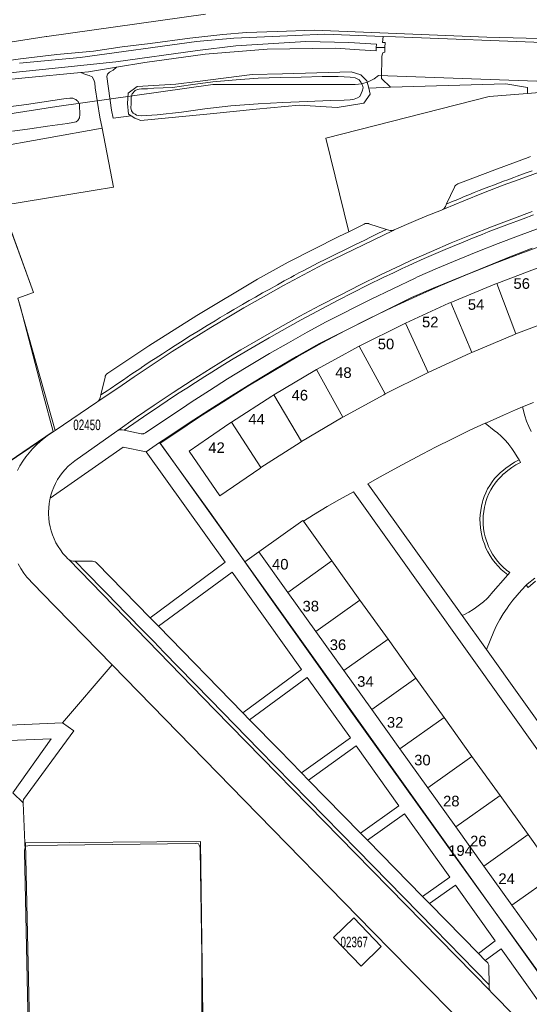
# Model space of a CAD drawing. Header units: metres. Extents: x 172328 to 173045, y 561852 to 562403.
# Tile 11 of 18: x 172824 to 172896, y 561934 to 562074. Entities that reach past the tile are written whole.
import ezdxf
from ezdxf.enums import TextEntityAlignment as Align

# ---------------------------------------------------------------- set-up
doc = ezdxf.new("R2010")
doc.units = ezdxf.units.M
doc.header["$MEASUREMENT"] = 0
for name, color, linetype, lineweight in [('BGT_BTD_grasland', 7, 'Continuous', 0), ('BGT_BTD_groenvoorziening', 7, 'Continuous', 0), ('BGT_FTG_functioneelgebied', 7, 'Continuous', 0), ('BGT_NAR_huisnummers', 7, 'Continuous', 0), ('BGT_OTD_erf', 7, 'Continuous', 0), ('BGT_OTD_openverharding', 7, 'Continuous', 0), ('BGT_OWT_oever_slootkant', 7, 'Continuous', 0), ('BGT_PND_pand', 7, 'Continuous', 0), ('BGT_WGD_parkeervlak', 7, 'Continuous', 0), ('BGT_WGD_rijbaan', 7, 'Continuous', 0), ('BGT_WGD_voetpad', 7, 'Continuous', 0), ('BGT_WTD_waterloop', 7, 'Continuous', 0), ('Lki_G01_perceelgrens', 7, 'Continuous', 0), ('Lki_Z01_perceelnummer', 7, 'Continuous', 0)]:
    doc.layers.add(name, color=color, linetype=linetype, lineweight=lineweight)
doc.styles.add('Style-arial', font='arial.shx')

msp = doc.modelspace()

# ---------------------------------------------------------------- linework, layer by layer
at = {"layer": 'BGT_BTD_grasland', "color": 7, "linetype": 'Continuous', "lineweight": 0, "flags": 128}
msp.add_lwpolyline([(172823.28, 561964.18), (172828.7, 561971.84), (172791.9, 561970.36)], dxfattribs=at)
at = {"layer": 'BGT_BTD_groenvoorziening', "color": 7, "linetype": 'Continuous', "lineweight": 0, "flags": 128}
for points in [[(172822.86, 562066.11), (172827.45, 562066.6), (172837.86, 562067.7), (172849.43, 562069.3), (172854.87, 562069.95), (172864.75, 562070.58), (172870.87, 562070.44), (172874.76, 562070.21), (172874.73, 562069.73), (172875.96, 562069.73), (172876, 562070.41), (172875.62, 562070.43), (172875.7, 562071.27), (172867.44, 562071.59), (172863.23, 562071.41), (172854.56, 562071.04), (172849.27, 562070.55), (172832.8, 562068.32), (172824.22, 562067.48)], [(172899.49, 562070.36), (172877.45, 562071.21), (172875.7, 562071.27), (172875.62, 562070.43), (172876, 562070.41), (172875.96, 562069.73), (172875.93, 562069.06), (172875.65, 562068.97), (172875.55, 562068.68), (172875.52, 562068.44), (172875.48, 562065.33), (172876.75, 562064.08), (172893.09, 562064.57), (172896.15, 562064.06), (172896.16, 562063.21), (172921.77, 562065.37)], [(172921.77, 562065.37), (172896.16, 562063.21), (172890.71, 562062.76), (172867.58, 562056.89), (172870.83, 562043.62), (172873.02, 562044.71), (172873.16, 562044.77), (172873.31, 562044.81), (172873.36, 562044.81), (172873.51, 562044.8), (172873.66, 562044.77), (172873.69, 562044.76), (172876.18, 562043.95), (172876.51, 562043.85), (172876.69, 562043.8), (172876.87, 562043.78), (172876.93, 562043.78), (172877.11, 562043.81), (172877.28, 562043.88), (172880.01, 562045.09), (172881.88, 562045.86), (172883.97, 562046.69), (172884.14, 562046.77), (172884.29, 562046.88), (172884.34, 562046.93), (172884.46, 562047.07), (172884.54, 562047.22), (172884.7, 562047.57), (172885.79, 562049.94), (172885.88, 562050.08), (172885.99, 562050.21), (172886, 562050.23), (172886.14, 562050.33), (172886.27, 562050.39), (172891.89, 562052.53), (172896.24, 562054.15), (172896.24, 562054.15), (172896.57, 562054.27)], [(172896.99, 562019.46), (172895.44, 562018.81), (172895.44, 562018.81), (172895.76, 562017.56), (172896.03, 562016.8), (172896.34, 562016.05), (172896.69, 562015.32)], [(172823.92, 562009.83), (172824.28, 562010.49), (172824.68, 562011.12), (172825.11, 562011.74), (172825.58, 562012.33), (172826.08, 562012.89), (172826.6, 562013.43), (172827.15, 562013.94), (172827.73, 562014.41), (172813.73, 562005.01)], [(172816.23, 561973.48), (172830.29, 561974.08), (172837.35, 561982.28), (172837.35, 561982.28), (172827.39, 561992.5), (172825.26, 561994.69), (172824.81, 561995.3), (172824.4, 561995.93), (172824.03, 561996.58)], [(172897.28, 561994.14), (172896.22, 561993.24), (172895.96, 561993.56), (172895.31, 561992.88), (172894.67, 561992.17), (172894.07, 561991.44), (172893.5, 561990.68), (172893.25, 561990.32), (172892.72, 561989.53), (172892.23, 561988.71), (172891.77, 561987.88), (172891.36, 561987.04), (172890.32, 561984.48), (172899.99, 561970.96)], [(172890.34, 561928.1), (172874.21, 561944.52), (172856.02, 561963.12), (172837.35, 561982.28), (172830.29, 561974.08), (172831.9, 561972.93), (172824.8, 561963.21), (172824.72, 561963.01), (172824.72, 561962.74), (172824.98, 561957.11), (172824.98, 561956.78), (172825.01, 561956.44), (172825.13, 561956.61), (172825.7, 561956.7), (172849.11, 561957), (172849.34, 561957.03), (172849.56, 561956.95), (172849.66, 561956.77), (172849.78, 561956.37), (172849.81, 561956.12), (172850.02, 561941.21), (172850.02, 561932.75)]]:
    msp.add_lwpolyline(points, dxfattribs=at)
for points in [[(172875.96, 562069.73), (172874.73, 562069.73), (172874.7, 562069.25), (172872.34, 562069.39), (172868.97, 562069.6), (172859.3, 562069.49), (172850.5, 562068.79), (172841.97, 562067.61), (172837.93, 562066.92), (172837.49, 562066.52), (172836.98, 562066.23), (172836.66, 562065.92), (172836.57, 562065.63), (172837.26, 562060.82), (172837.48, 562059.69), (172840.02, 562060.03), (172839.64, 562060.29), (172839.51, 562061.78), (172839.62, 562063.26), (172840.86, 562064.21), (172846.33, 562064.54), (172849.44, 562064.92), (172857.18, 562065.87), (172861.46, 562065.98), (172871.16, 562066.25), (172872.57, 562065.83), (172873.41, 562065.01), (172873.66, 562063.98), (172876.75, 562064.08), (172875.48, 562065.33), (172875.52, 562068.44), (172875.55, 562068.68), (172875.65, 562068.97), (172875.93, 562069.06), (172875.96, 562069.73)], [(172835.91, 562058.3), (172837.52, 562049.92), (172834.67, 562049.45), (172821.72, 562047.35), (172826.22, 562035.03), (172824, 562034.22), (172829.26, 562015.48), (172835.18, 562019.51), (172835.33, 562019.61), (172835.45, 562019.74), (172835.51, 562019.82), (172835.59, 562019.98), (172835.63, 562020.14), (172835.72, 562020.51), (172836.34, 562023.05), (172836.37, 562023.18), (172836.42, 562023.3), (172836.48, 562023.4), (172836.58, 562023.5), (172836.68, 562023.57), (172836.72, 562023.59), (172842.55, 562027.45), (172849.31, 562031.77), (172857.9, 562036.91), (172862.28, 562039.32), (172869.45, 562042.94), (172870.83, 562043.62), (172867.58, 562056.89), (172890.71, 562062.76), (172896.16, 562063.21), (172896.15, 562064.06), (172893.09, 562064.57), (172876.75, 562064.08), (172873.66, 562063.98), (172873.87, 562063.09), (172872.96, 562061.85), (172869.21, 562061.23), (172863.84, 562061.56), (172857.75, 562060.97), (172851.2, 562060.32), (172841.41, 562059.36), (172840.53, 562059.7), (172840.02, 562060.03), (172837.48, 562059.69), (172837.26, 562060.82), (172836.57, 562065.63), (172836.66, 562065.92), (172836.98, 562066.23), (172837.49, 562066.52), (172837.93, 562066.92), (172834, 562066.26), (172832.92, 562066.16), (172833.58, 562065.88), (172834.06, 562065.76), (172834.49, 562065.55), (172834.75, 562065.14), (172834.86, 562064.72), (172834.91, 562064.02), (172835.61, 562059.86), (172835.91, 562058.3)], [(172821.72, 562047.35), (172834.67, 562049.45), (172837.52, 562049.92), (172835.91, 562058.3), (172820.13, 562055.44), (172810.61, 562053.69), (172804.68, 562052.11), (172801.24, 562050.94), (172801.13, 562051.47), (172800.8, 562053.06), (172799.06, 562052.59), (172799.59, 562050.11), (172800.69, 562044.95), (172802.38, 562045.57), (172820.02, 562052.01), (172821.72, 562047.35)], [(172894.95, 562011.35), (172894.7, 562011.76), (172894.33, 562012.37), (172893.93, 562012.95), (172893.5, 562013.51), (172893.39, 562013.63), (172892.92, 562014.16), (172892.42, 562014.66), (172891.89, 562015.13), (172891.42, 562015.5), (172890.14, 562016.5), (172887.91, 562015.46), (172885.51, 562014.3), (172883.13, 562013.11), (172881.33, 562012.18), (172878.3, 562010.56), (172875.28, 562008.91), (172873.55, 562007.94), (172886.89, 561989.28), (172887.24, 561989.44), (172887.86, 561989.77), (172888.46, 561990.14), (172888.8, 561990.36), (172889.36, 561990.78), (172889.91, 561991.23), (172890.42, 561991.71), (172890.91, 561992.22), (172890.98, 561992.3), (172893.36, 561995.02), (172892.88, 561995.4), (172892.42, 561995.82), (172891.98, 561996.26), (172891.58, 561996.73), (172891.2, 561997.22), (172890.86, 561997.74), (172890.55, 561998.28), (172890.27, 561998.83), (172890.04, 561999.41), (172889.84, 562000), (172889.68, 562000.59), (172889.58, 562001.07), (172889.48, 562001.69), (172889.43, 562002.3), (172889.42, 562002.93), (172889.45, 562003.55), (172889.52, 562004.16), (172889.62, 562004.77), (172889.77, 562005.38), (172889.83, 562005.57), (172890.01, 562006.13), (172890.24, 562006.67), (172890.5, 562007.2), (172890.8, 562007.71), (172891.13, 562008.2), (172891.49, 562008.66), (172891.88, 562009.1), (172892.31, 562009.51), (172892.52, 562009.69), (172893.1, 562010.16), (172893.7, 562010.59), (172894.33, 562011), (172894.95, 562011.35)], [(172842.14, 562012.45), (172838.91, 562013.12), (172828.58, 562005.91), (172828.53, 562005.71), (172828.42, 562005.12), (172828.36, 562004.52), (172828.33, 562003.91), (172828.33, 562003.65), (172828.36, 562003.05), (172828.44, 562002.45), (172828.55, 562001.85), (172828.7, 562001.27), (172828.89, 562000.69), (172829.11, 562000.13), (172829.38, 561999.59), (172829.67, 561999.06), (172830.01, 561998.56), (172830.37, 561998.07), (172830.77, 561997.62), (172831.06, 561997.32), (172831.21, 561997.19), (172831.38, 561997.09), (172831.41, 561997.07), (172831.6, 561997.02), (172831.76, 561997), (172832.1, 561996.99), (172834.57, 561996.96), (172834.74, 561996.94), (172834.9, 561996.88), (172834.94, 561996.87), (172835.08, 561996.77), (172835.17, 561996.7), (172842.71, 561988.97), (172853.33, 561996.82), (172842.14, 562012.45)], [(172843.9, 561987.75), (172855.83, 561975.52), (172864.16, 561981.63), (172854.31, 561995.43), (172843.9, 561987.75)], [(172856.8, 561974.53), (172861.02, 561970.2), (172864.17, 561966.99), (172871.08, 561971.95), (172864.96, 561980.5), (172856.8, 561974.53)], [(172865.15, 561965.98), (172872.51, 561958.47), (172877.93, 561962.35), (172871.87, 561970.81), (172865.15, 561965.98)], [(172873.5, 561957.45), (172881.29, 561949.5), (172885.13, 561952.23), (172878.74, 561961.22), (172873.5, 561957.45)], [(172882.27, 561948.5), (172886.93, 561943.74), (172889.2, 561941.43), (172891.58, 561943.23), (172885.94, 561951.12), (172882.27, 561948.5)], [(172890.88, 561936.11), (172891.01, 561935.95), (172891.02, 561935.94), (172898.01, 561928.85), (172898.83, 561928.01), (172900.96, 561930.1), (172892.41, 561942.07), (172890.17, 561940.44), (172890.43, 561940.18), (172890.52, 561940.08), (172890.6, 561939.96), (172890.64, 561939.88), (172890.67, 561939.75), (172890.67, 561939.61), (172890.67, 561939.56), (172890.7, 561937), (172890.71, 561936.64), (172890.74, 561936.44), (172890.79, 561936.29), (172890.88, 561936.11)]]:
    msp.add_lwpolyline(points, close=True, dxfattribs=at)
at = {"layer": 'BGT_FTG_functioneelgebied', "color": 7, "linetype": 'Continuous', "lineweight": 0, "flags": 128}
for points in [[(172808.93, 562058.15), (172829.49, 562061.38), (172851.61, 562064.47), (172871.76, 562064.5), (172872.7, 562064.59), (172873.61, 562064.86), (172874.45, 562065.3), (172875.04, 562065.76), (172900.12, 562064.84), (172938.81, 562062.99), (172967.79, 562061.44), (172973.38, 562060.89), (172974.43, 562060.89), (172975.44, 562061.12), (172976.39, 562061.54), (172977.23, 562062.16), (172977.93, 562062.94), (172978.45, 562063.84), (172978.77, 562064.83), (172980.3, 562072.14), (172986.17, 562091.42)], [(172850.57, 562074.43), (172828.07, 562071.28), (172827.98, 562071.27), (172806.9, 562067.96)]]:
    msp.add_lwpolyline(points, dxfattribs=at)
at = {"layer": 'BGT_OTD_erf', "color": 7, "linetype": 'Continuous', "lineweight": 0, "flags": 128}
for points in [[(172898.18, 561969.43), (172871.5, 562006.8), (172869.52, 562005.71), (172867.8, 562004.71), (172865.87, 562003.56), (172864.44, 562002.63), (172868.46, 561997.01), (172872.43, 561991.47), (172876.4, 561985.94), (172880.36, 561980.4), (172884.33, 561974.86), (172888.29, 561969.33), (172892.26, 561963.79), (172896.23, 561958.26), (172900.19, 561952.72)], [(172899.35, 561940.72), (172893.94, 561948.27), (172889.98, 561953.8), (172886.02, 561959.34), (172882.05, 561964.88), (172878.09, 561970.42), (172874.12, 561975.95), (172870.16, 561981.49), (172866.19, 561987.03), (172862.23, 561992.56), (172858.12, 561998.3), (172856.13, 561996.88), (172859.63, 561991.94), (172871.37, 561975.42), (172885.95, 561955.07), (172899.39, 561936.4)]]:
    msp.add_lwpolyline(points, dxfattribs=at)
at = {"layer": 'BGT_OTD_openverharding', "color": 7, "linetype": 'Continuous', "lineweight": 0, "flags": 128}
msp.add_lwpolyline([(172894.95, 562011.35), (172894.33, 562011), (172893.7, 562010.59), (172893.1, 562010.16), (172892.52, 562009.69), (172892.31, 562009.51), (172891.88, 562009.1), (172891.49, 562008.66), (172891.13, 562008.2), (172890.8, 562007.71), (172890.5, 562007.2), (172890.24, 562006.67), (172890.01, 562006.13), (172889.83, 562005.57), (172889.77, 562005.38), (172889.62, 562004.77), (172889.52, 562004.16), (172889.45, 562003.55), (172889.42, 562002.93), (172889.43, 562002.3), (172889.48, 562001.69), (172889.58, 562001.07), (172889.68, 562000.59), (172889.84, 562000), (172890.04, 561999.41), (172890.27, 561998.83), (172890.55, 561998.28), (172890.86, 561997.74), (172891.2, 561997.22), (172891.58, 561996.73), (172891.98, 561996.26), (172892.42, 561995.82), (172892.88, 561995.4), (172893.36, 561995.02), (172893.66, 561995.36), (172893.18, 561995.72), (172892.72, 561996.12), (172892.3, 561996.54), (172891.9, 561997), (172891.54, 561997.48), (172891.2, 561997.99), (172890.91, 561998.51), (172890.64, 561999.05), (172890.42, 561999.61), (172890.34, 561999.84), (172890.16, 562000.42), (172890.03, 562001.01), (172889.93, 562001.6), (172889.87, 562002.2), (172889.86, 562002.81), (172889.88, 562003.41), (172889.95, 562004.01), (172890.05, 562004.61), (172890.19, 562005.19), (172890.27, 562005.45), (172890.46, 562006), (172890.69, 562006.54), (172890.95, 562007.06), (172891.25, 562007.56), (172891.59, 562008.04), (172891.95, 562008.5), (172892.35, 562008.93), (172892.77, 562009.33), (172892.81, 562009.36), (172893.36, 562009.81), (172893.93, 562010.23), (172894.52, 562010.61), (172895.14, 562010.97), (172895.17, 562010.99), (172894.95, 562011.35)], close=True, dxfattribs=at)
msp.add_lwpolyline([(172897.17, 561994.58), (172896.12, 561993.7), (172895.96, 561993.56), (172896.22, 561993.24), (172897.28, 561994.14)], dxfattribs=at)
at = {"layer": 'BGT_OWT_oever_slootkant', "color": 7, "linetype": 'Continuous', "lineweight": 0, "flags": 128}
for points in [[(172970.54, 562067.59), (172962.18, 562067.67), (172959.1, 562068.01), (172952.29, 562068.28), (172937.1, 562069.21), (172923.15, 562070), (172903.36, 562070.84), (172890.4, 562071.16), (172865.94, 562072.18), (172860.68, 562071.99), (172856.36, 562071.83), (172853.01, 562071.58), (172848.35, 562071.04), (172842.73, 562070.29), (172838.76, 562069.79), (172834.69, 562069.22), (172829.49, 562068.72), (172824.35, 562068.09), (172820.1, 562067.5)], [(172824.22, 562067.48), (172832.8, 562068.32), (172849.27, 562070.55), (172854.56, 562071.04), (172863.23, 562071.41), (172867.44, 562071.59), (172875.7, 562071.27), (172877.45, 562071.21), (172899.49, 562070.36), (172914.95, 562069.52), (172929.1, 562068.98), (172938.13, 562068.63), (172952.66, 562067.55), (172963.45, 562067.12), (172971.11, 562066.81)]]:
    msp.add_lwpolyline(points, dxfattribs=at)
at = {"layer": 'BGT_PND_pand', "color": 12, "linetype": 'Continuous', "lineweight": 0, "flags": 128}
for points in [[(172900.89, 562031.55), (172898.45, 562038.83), (172898.14, 562038.72), (172891.8, 562036.31), (172894.52, 562029.15), (172900.69, 562031.47), (172900.89, 562031.55)], [(172894.52, 562029.15), (172891.8, 562036.31), (172891.51, 562036.2), (172885.3, 562033.62), (172888.25, 562026.53), (172894.33, 562029.06), (172894.52, 562029.15)], [(172888.05, 562026.44), (172888.25, 562026.53), (172885.3, 562033.62), (172885.02, 562033.49), (172878.87, 562030.67), (172882.08, 562023.69), (172888.05, 562026.44)], [(172882.08, 562023.69), (172878.87, 562030.67), (172878.59, 562030.54), (172872.33, 562027.4), (172875.99, 562020.65), (172881.88, 562023.6), (172882.08, 562023.69)], [(172875.99, 562020.65), (172872.33, 562027.4), (172872.24, 562027.36), (172868.98, 562025.6), (172866.29, 562024.12), (172869.99, 562017.38), (172875.8, 562020.55), (172875.99, 562020.65)], [(172869.81, 562017.27), (172869.99, 562017.38), (172866.29, 562024.12), (172866.05, 562023.98), (172860.21, 562020.51), (172864.14, 562013.91), (172869.81, 562017.27)], [(172863.96, 562013.8), (172864.14, 562013.91), (172860.21, 562020.51), (172859.96, 562020.36), (172854.24, 562016.68), (172858.41, 562010.23), (172863.96, 562013.8)], [(172858.24, 562010.11), (172858.41, 562010.23), (172854.24, 562016.68), (172854.01, 562016.53), (172850.98, 562014.44), (172848.24, 562012.54), (172852.58, 562006.21), (172858.24, 562010.11)], [(172862.23, 561992.56), (172868.46, 561997.01), (172864.44, 562002.63), (172864.35, 562002.75), (172858.12, 561998.3), (172862.23, 561992.56)], [(172868.46, 561997.01), (172862.23, 561992.56), (172866.19, 561987.03), (172872.43, 561991.47), (172868.46, 561997.01)], [(172872.43, 561991.47), (172866.19, 561987.03), (172870.16, 561981.49), (172876.4, 561985.94), (172872.43, 561991.47)], [(172876.4, 561985.94), (172870.16, 561981.49), (172874.12, 561975.95), (172880.36, 561980.4), (172876.4, 561985.94)], [(172880.36, 561980.4), (172874.12, 561975.95), (172878.09, 561970.42), (172884.33, 561974.86), (172880.36, 561980.4)], [(172878.09, 561970.42), (172882.05, 561964.88), (172888.29, 561969.33), (172884.33, 561974.86), (172878.09, 561970.42)], [(172888.29, 561969.33), (172882.05, 561964.88), (172886.02, 561959.34), (172892.26, 561963.79), (172888.29, 561969.33)], [(172886.02, 561959.34), (172889.98, 561953.8), (172896.23, 561958.26), (172892.26, 561963.79), (172886.02, 561959.34)], [(172889.98, 561953.8), (172893.94, 561948.27), (172900.19, 561952.72), (172896.23, 561958.26), (172889.98, 561953.8)], [(172900.19, 561952.72), (172893.94, 561948.27), (172899.35, 561940.72), (172904.22, 561947.09), (172900.19, 561952.72)]]:
    msp.add_lwpolyline(points, close=True, dxfattribs=at)
at = {"layer": 'BGT_WGD_parkeervlak', "color": 7, "linetype": 'Continuous', "lineweight": 0, "flags": 128}
for points in [[(172896.57, 562054.27), (172896.24, 562054.15), (172891.89, 562052.53), (172886.27, 562050.39), (172886.14, 562050.33), (172886, 562050.23), (172885.99, 562050.21), (172885.88, 562050.08), (172885.79, 562049.94), (172884.7, 562047.57), (172884.87, 562047.64), (172885.5, 562047.9), (172886.03, 562048.12), (172886.7, 562048.4), (172887.18, 562048.6), (172887.83, 562048.86), (172888.62, 562049.17), (172889.3, 562049.45), (172890.17, 562049.79), (172890.8, 562050.03), (172891.34, 562050.24), (172891.97, 562050.48), (172892.74, 562050.77), (172893.37, 562051), (172894.23, 562051.32), (172894.7, 562051.5), (172895.81, 562051.9), (172896.22, 562052.04), (172896.83, 562052.26)], [(172897, 562046), (172895.54, 562045.47), (172893.22, 562044.6), (172890.59, 562043.6), (172889.71, 562043.25), (172888.36, 562042.71), (172887.03, 562042.17), (172885.51, 562041.54), (172884.51, 562041.12), (172881.52, 562039.82), (172879.98, 562039.14), (172879.23, 562038.8), (172878.41, 562038.42), (172877.18, 562037.83), (172875.71, 562037.13), (172873.6, 562036.1), (172871.38, 562034.99), (172869.33, 562033.94), (172864.12, 562031.17), (172862.51, 562030.27), (172859.58, 562028.62), (172858.11, 562027.77), (172854.48, 562025.62), (172853.02, 562024.72), (172851.46, 562023.76), (172850.44, 562023.12), (172849.14, 562022.3), (172847.89, 562021.49), (172846.61, 562020.66), (172845.11, 562019.66), (172844.09, 562018.99), (172841.77, 562017.41), (172841.01, 562016.88), (172839.06, 562015.52), (172841.43, 562015.03), (172841.49, 562015.02), (172841.64, 562015.01), (172841.79, 562015.03), (172841.81, 562015.04), (172841.95, 562015.09), (172842.08, 562015.17), (172847.91, 562019.05), (172848.53, 562019.47), (172851.1, 562021.14), (172853.69, 562022.78), (172856.3, 562024.39), (172858.93, 562025.96), (172859.63, 562026.37), (172862.29, 562027.9), (172864.96, 562029.4), (172867.66, 562030.86), (172873.9, 562034.02), (172880.24, 562037.07), (172880.57, 562037.22), (172883.41, 562038.46), (172886.25, 562039.67), (172889.12, 562040.83), (172892, 562041.97), (172894.89, 562043.06), (172897.8, 562044.11)]]:
    msp.add_lwpolyline(points, dxfattribs=at)
for points in [[(172876.18, 562043.95), (172873.69, 562044.76), (172873.66, 562044.77), (172873.51, 562044.8), (172873.36, 562044.81), (172873.31, 562044.81), (172873.16, 562044.77), (172873.02, 562044.71), (172870.83, 562043.62), (172869.45, 562042.94), (172862.28, 562039.32), (172857.9, 562036.91), (172849.31, 562031.77), (172842.55, 562027.45), (172836.72, 562023.59), (172836.68, 562023.57), (172836.58, 562023.5), (172836.48, 562023.4), (172836.42, 562023.3), (172836.37, 562023.18), (172836.34, 562023.05), (172835.72, 562020.51), (172836.23, 562020.85), (172836.61, 562021.1), (172837.05, 562021.4), (172838.15, 562022.13), (172838.93, 562022.67), (172839.98, 562023.39), (172841.38, 562024.33), (172841.51, 562024.42), (172841.98, 562024.73), (172842.74, 562025.24), (172843.42, 562025.68), (172844.45, 562026.36), (172845.32, 562026.92), (172846.25, 562027.52), (172847.01, 562028), (172848.38, 562028.87), (172849.51, 562029.57), (172850.8, 562030.36), (172851.91, 562031.03), (172852.64, 562031.47), (172853.62, 562032.06), (172854.56, 562032.61), (172855.77, 562033.32), (172856.75, 562033.88), (172857.62, 562034.38), (172858.64, 562034.96), (172859.56, 562035.47), (172860.74, 562036.13), (172861.71, 562036.66), (172862.63, 562037.16), (172863.12, 562037.42), (172863.79, 562037.79), (172864.4, 562038.11), (172866.59, 562039.26), (172867.48, 562039.71), (172868.08, 562040), (172869.08, 562040.49), (172870.2, 562041.04), (172871.81, 562041.82), (172873.11, 562042.45), (172873.92, 562042.85), (172875.06, 562043.41), (172876.18, 562043.95)], [(172856.8, 561974.53), (172855.83, 561975.52), (172843.9, 561987.75), (172842.71, 561988.97), (172835.17, 561996.7), (172835.08, 561996.77), (172834.94, 561996.87), (172834.9, 561996.88), (172834.74, 561996.94), (172834.57, 561996.96), (172832.1, 561996.99), (172832.37, 561996.71), (172833.49, 561995.56), (172834.38, 561994.66), (172835.51, 561993.49), (172836.6, 561992.38), (172837.98, 561990.95), (172839.23, 561989.67), (172839.78, 561989.11), (172841.41, 561987.44), (172843.22, 561985.58), (172844.66, 561984.11), (172846.72, 561981.99), (172851.25, 561977.34), (172858.17, 561970.26), (172872.03, 561956.08), (172882.96, 561944.91), (172890.7, 561937), (172890.67, 561939.56), (172890.67, 561939.61), (172890.67, 561939.75), (172890.64, 561939.88), (172890.6, 561939.96), (172890.52, 561940.08), (172890.43, 561940.18), (172890.17, 561940.44), (172889.2, 561941.43), (172886.93, 561943.74), (172882.27, 561948.5), (172881.29, 561949.5), (172873.5, 561957.45), (172872.51, 561958.47), (172865.15, 561965.98), (172864.17, 561966.99), (172861.02, 561970.2), (172856.8, 561974.53)]]:
    msp.add_lwpolyline(points, close=True, dxfattribs=at)
at = {"layer": 'BGT_WGD_rijbaan', "color": 7, "linetype": 'Continuous', "lineweight": 0, "flags": 128}
for points in [[(172898.3, 562052.23), (172895.49, 562051.23), (172892.69, 562050.2), (172889.91, 562049.13), (172887.14, 562048.02), (172884.38, 562046.87), (172884.14, 562046.77), (172883.97, 562046.69), (172881.88, 562045.86), (172880.01, 562045.09), (172877.28, 562043.88), (172877.11, 562043.81), (172877.11, 562043.81), (172867.27, 562039.03), (172864.42, 562037.53), (172861.58, 562036), (172858.76, 562034.43), (172855.96, 562032.83), (172854.08, 562031.73), (172851.32, 562030.07), (172848.57, 562028.37), (172845.85, 562026.65), (172843.15, 562024.89), (172840.47, 562023.09), (172838.74, 562021.91), (172835.33, 562019.61), (172835.18, 562019.51), (172829.26, 562015.48), (172828.96, 562015.27), (172828.33, 562014.86), (172827.73, 562014.41), (172827.15, 562013.94), (172826.6, 562013.43), (172826.08, 562012.89), (172825.58, 562012.33), (172825.11, 562011.74), (172824.68, 562011.12), (172824.28, 562010.49), (172823.92, 562009.83)], [(172896.83, 562052.26), (172896.22, 562052.04), (172895.81, 562051.9), (172894.7, 562051.5), (172894.23, 562051.32), (172893.37, 562051), (172892.74, 562050.77), (172891.97, 562050.48), (172891.34, 562050.24), (172890.8, 562050.03), (172890.17, 562049.79), (172889.3, 562049.45), (172888.62, 562049.17), (172887.83, 562048.86), (172887.18, 562048.6), (172886.7, 562048.4), (172886.03, 562048.12), (172885.5, 562047.9), (172884.87, 562047.64), (172884.7, 562047.57), (172884.54, 562047.22), (172884.46, 562047.07), (172884.34, 562046.93), (172884.29, 562046.88), (172884.14, 562046.77), (172884.38, 562046.87), (172887.14, 562048.02), (172889.91, 562049.13), (172892.69, 562050.2), (172895.49, 562051.23), (172898.3, 562052.23)], [(172898.01, 561928.85), (172891.02, 561935.94), (172891.01, 561935.95), (172890.88, 561936.11), (172871.73, 561955.64), (172851.89, 561975.94), (172831.21, 561997.19), (172831.06, 561997.32), (172830.77, 561997.62), (172830.37, 561998.07), (172830.01, 561998.56), (172829.67, 561999.06), (172829.38, 561999.59), (172829.11, 562000.13), (172828.89, 562000.69), (172828.7, 562001.27), (172828.55, 562001.85), (172828.44, 562002.45), (172828.36, 562003.05), (172828.33, 562003.65), (172828.33, 562003.91), (172828.36, 562004.52), (172828.42, 562005.12), (172828.53, 562005.71), (172828.58, 562005.91), (172828.67, 562006.3), (172828.85, 562006.88), (172829.07, 562007.44), (172829.33, 562007.99), (172829.62, 562008.52), (172829.95, 562009.03), (172830.31, 562009.51), (172830.7, 562009.97), (172831.12, 562010.41), (172831.57, 562010.81), (172832.04, 562011.19), (172838.02, 562015.39), (172838.12, 562015.46), (172840.65, 562017.27), (172843.3, 562019.08), (172845.97, 562020.86), (172848.66, 562022.61), (172851.37, 562024.32), (172854.11, 562026), (172855.57, 562026.88), (172858.33, 562028.51), (172861.12, 562030.1), (172863.93, 562031.65), (172866.75, 562033.18), (172869.6, 562034.66), (172872.46, 562036.12), (172875.34, 562037.53), (172878.24, 562038.91), (172879.73, 562039.61), (172882.54, 562040.84), (172885.36, 562042.04), (172888.19, 562043.21), (172891.04, 562044.33), (172893.91, 562045.42), (172896.79, 562046.48)], [(172896.79, 562046.48), (172893.91, 562045.42), (172891.04, 562044.33), (172888.19, 562043.21), (172885.36, 562042.04), (172882.54, 562040.84), (172879.73, 562039.61), (172878.24, 562038.91), (172875.34, 562037.53), (172872.46, 562036.12), (172869.6, 562034.66), (172866.75, 562033.18), (172863.93, 562031.65), (172861.12, 562030.1), (172858.33, 562028.51), (172855.57, 562026.88), (172854.11, 562026), (172851.37, 562024.32), (172848.66, 562022.61), (172845.97, 562020.86), (172843.3, 562019.08), (172840.65, 562017.27), (172838.12, 562015.46), (172838.28, 562015.54), (172838.46, 562015.58), (172838.59, 562015.59), (172838.77, 562015.58), (172839.06, 562015.52), (172841.01, 562016.88), (172841.77, 562017.41), (172844.09, 562018.99), (172845.11, 562019.66), (172846.61, 562020.66), (172847.89, 562021.49), (172849.14, 562022.3), (172850.44, 562023.12), (172851.46, 562023.76), (172853.02, 562024.72), (172854.48, 562025.62), (172858.11, 562027.77), (172859.58, 562028.62), (172862.51, 562030.27), (172864.12, 562031.17), (172869.33, 562033.94), (172871.38, 562034.99), (172873.6, 562036.1), (172875.71, 562037.13), (172877.18, 562037.83), (172878.41, 562038.42), (172879.23, 562038.8), (172879.98, 562039.14), (172881.52, 562039.82), (172884.51, 562041.12), (172885.51, 562041.54), (172887.03, 562042.17), (172888.36, 562042.71), (172889.71, 562043.25), (172890.59, 562043.6), (172893.22, 562044.6), (172895.54, 562045.47), (172897, 562046)], [(172824.03, 561996.58), (172824.4, 561995.93), (172824.81, 561995.3), (172825.26, 561994.69), (172827.39, 561992.5), (172837.35, 561982.28), (172856.02, 561963.12), (172874.21, 561944.52), (172890.34, 561928.1)], [(172850.02, 561932.75), (172850.02, 561941.21), (172849.81, 561956.12), (172849.78, 561956.37), (172849.66, 561956.77), (172849.56, 561956.95), (172849.34, 561957.03), (172849.11, 561957), (172825.7, 561956.7), (172825.13, 561956.61), (172825.01, 561956.44), (172824.94, 561956.03), (172824.94, 561955.83), (172825.74, 561917.71)]]:
    msp.add_lwpolyline(points, dxfattribs=at)
for points in [[(172877.11, 562043.81), (172876.93, 562043.78), (172876.87, 562043.78), (172876.69, 562043.8), (172876.51, 562043.85), (172876.18, 562043.95), (172875.06, 562043.41), (172873.92, 562042.85), (172873.11, 562042.45), (172871.81, 562041.82), (172870.2, 562041.04), (172869.08, 562040.49), (172868.08, 562040), (172867.48, 562039.71), (172866.59, 562039.26), (172864.4, 562038.11), (172863.79, 562037.79), (172863.12, 562037.42), (172862.63, 562037.16), (172861.71, 562036.66), (172860.74, 562036.13), (172859.56, 562035.47), (172858.64, 562034.96), (172857.62, 562034.38), (172856.75, 562033.88), (172855.77, 562033.32), (172854.56, 562032.61), (172853.62, 562032.06), (172852.64, 562031.47), (172851.91, 562031.03), (172850.8, 562030.36), (172849.51, 562029.57), (172848.38, 562028.87), (172847.01, 562028), (172846.25, 562027.52), (172845.32, 562026.92), (172844.45, 562026.36), (172843.42, 562025.68), (172842.74, 562025.24), (172841.98, 562024.73), (172841.51, 562024.42), (172841.38, 562024.33), (172839.98, 562023.39), (172838.93, 562022.67), (172838.15, 562022.13), (172837.05, 562021.4), (172836.61, 562021.1), (172836.23, 562020.85), (172835.72, 562020.51), (172835.63, 562020.14), (172835.59, 562019.98), (172835.51, 562019.82), (172835.45, 562019.74), (172835.33, 562019.61), (172838.74, 562021.91), (172840.47, 562023.09), (172843.15, 562024.89), (172845.85, 562026.65), (172848.57, 562028.37), (172851.32, 562030.07), (172854.08, 562031.73), (172855.96, 562032.83), (172858.76, 562034.43), (172861.58, 562036), (172864.42, 562037.53), (172867.27, 562039.03), (172877.11, 562043.81)], [(172890.88, 561936.11), (172890.79, 561936.29), (172890.74, 561936.44), (172890.71, 561936.64), (172890.7, 561937), (172882.96, 561944.91), (172872.03, 561956.08), (172858.17, 561970.26), (172851.25, 561977.34), (172846.72, 561981.99), (172844.66, 561984.11), (172843.22, 561985.58), (172841.41, 561987.44), (172839.78, 561989.11), (172839.23, 561989.67), (172837.98, 561990.95), (172836.6, 561992.38), (172835.51, 561993.49), (172834.38, 561994.66), (172833.49, 561995.56), (172832.37, 561996.71), (172832.1, 561996.99), (172831.76, 561997), (172831.6, 561997.02), (172831.41, 561997.07), (172831.38, 561997.09), (172831.21, 561997.19), (172851.89, 561975.94), (172871.73, 561955.64), (172890.88, 561936.11)]]:
    msp.add_lwpolyline(points, close=True, dxfattribs=at)
at = {"layer": 'BGT_WGD_voetpad', "color": 7, "linetype": 'Continuous', "lineweight": 0, "flags": 128}
for points in [[(172819.71, 562064.91), (172825.04, 562065.41), (172832.92, 562066.16), (172834, 562066.26), (172837.93, 562066.92), (172841.97, 562067.61), (172850.5, 562068.79), (172859.3, 562069.49), (172868.97, 562069.6), (172872.34, 562069.39), (172874.7, 562069.25), (172874.73, 562069.73), (172874.76, 562070.21), (172870.87, 562070.44), (172864.75, 562070.58), (172854.87, 562069.95), (172849.43, 562069.3), (172837.86, 562067.7), (172827.45, 562066.6), (172822.86, 562066.11)], [(172897.8, 562044.11), (172894.89, 562043.06), (172892, 562041.97), (172889.12, 562040.83), (172886.25, 562039.67), (172883.41, 562038.46), (172880.57, 562037.22), (172880.24, 562037.07), (172873.9, 562034.02), (172867.66, 562030.86), (172864.96, 562029.4), (172862.29, 562027.9), (172859.63, 562026.37), (172858.93, 562025.96), (172856.3, 562024.39), (172853.69, 562022.78), (172851.1, 562021.14), (172848.53, 562019.47), (172847.91, 562019.05), (172842.08, 562015.17), (172841.95, 562015.09), (172841.81, 562015.04), (172841.79, 562015.03), (172841.64, 562015.01), (172841.49, 562015.02), (172841.43, 562015.03), (172839.06, 562015.52), (172838.77, 562015.58), (172838.59, 562015.59), (172838.46, 562015.58), (172838.28, 562015.54), (172838.12, 562015.46), (172838.02, 562015.39), (172832.04, 562011.19), (172831.57, 562010.81), (172831.12, 562010.41), (172830.7, 562009.97), (172830.31, 562009.51), (172829.95, 562009.03), (172829.62, 562008.52), (172829.33, 562007.99), (172829.07, 562007.44), (172828.85, 562006.88), (172828.67, 562006.3), (172828.58, 562005.91), (172838.91, 562013.12), (172842.14, 562012.45), (172844.06, 562013.77), (172845.08, 562014.46), (172848.1, 562016.47), (172851.15, 562018.44), (172854.22, 562020.38), (172857.2, 562022.23), (172860.31, 562024.1), (172863.44, 562025.94), (172866.59, 562027.75), (172879.71, 562034.32), (172882.81, 562035.62), (172888.35, 562037.91), (172893.9, 562040.17), (172894.27, 562040.31), (172896.81, 562041.3)], [(172896.69, 562015.32), (172896.34, 562016.05), (172896.03, 562016.8), (172895.76, 562017.56), (172895.44, 562018.81), (172894.47, 562018.41), (172892.75, 562017.67), (172890.32, 562016.58), (172890.14, 562016.5), (172891.42, 562015.5), (172891.89, 562015.13), (172892.42, 562014.66), (172892.92, 562014.16), (172893.39, 562013.63), (172893.5, 562013.51), (172893.93, 562012.95), (172894.33, 562012.37), (172894.7, 562011.76), (172894.95, 562011.35), (172895.17, 562010.99), (172895.14, 562010.97), (172894.52, 562010.61), (172893.93, 562010.23), (172893.36, 562009.81), (172892.81, 562009.36), (172892.77, 562009.33), (172892.35, 562008.93), (172891.95, 562008.5), (172891.59, 562008.04), (172891.25, 562007.56), (172890.95, 562007.06), (172890.69, 562006.54), (172890.46, 562006), (172890.27, 562005.45), (172890.19, 562005.19), (172890.05, 562004.61), (172889.95, 562004.01), (172889.88, 562003.41), (172889.86, 562002.81), (172889.87, 562002.2), (172889.93, 562001.6), (172890.03, 562001.01), (172890.16, 562000.42), (172890.34, 561999.84), (172890.42, 561999.61), (172890.64, 561999.05), (172890.91, 561998.51), (172891.2, 561997.99), (172891.54, 561997.48), (172891.9, 561997), (172892.3, 561996.54), (172892.72, 561996.12), (172893.18, 561995.72), (172893.66, 561995.36), (172893.36, 561995.02), (172890.98, 561992.3), (172890.91, 561992.22), (172890.42, 561991.71), (172889.91, 561991.23), (172889.36, 561990.78), (172888.8, 561990.36), (172888.46, 561990.14), (172887.86, 561989.77), (172887.24, 561989.44), (172886.89, 561989.28), (172890.32, 561984.48), (172891.36, 561987.04), (172891.77, 561987.88), (172892.23, 561988.71), (172892.72, 561989.53), (172893.25, 561990.32), (172893.5, 561990.68), (172894.07, 561991.44), (172894.67, 561992.17), (172895.31, 561992.88), (172895.96, 561993.56), (172896.12, 561993.7), (172897.17, 561994.58)], [(172899.39, 561936.4), (172885.95, 561955.07), (172871.37, 561975.42), (172859.63, 561991.94), (172856.13, 561996.88), (172854.92, 561998.6), (172851.17, 562003.9), (172844.06, 562013.77), (172842.14, 562012.45), (172842.14, 562012.45), (172853.33, 561996.82), (172842.71, 561988.97), (172843.9, 561987.75), (172854.31, 561995.43), (172864.16, 561981.63), (172855.83, 561975.52), (172856.8, 561974.53), (172864.96, 561980.5), (172871.08, 561971.95), (172864.17, 561966.99), (172865.15, 561965.98), (172871.87, 561970.81), (172877.93, 561962.35), (172872.51, 561958.47), (172873.5, 561957.45), (172878.74, 561961.22), (172885.13, 561952.23), (172881.29, 561949.5), (172882.27, 561948.5), (172885.94, 561951.12), (172891.58, 561943.23), (172889.2, 561941.43), (172890.17, 561940.44), (172892.41, 561942.07), (172900.96, 561930.1)], [(172791.9, 561970.36), (172828.7, 561971.84), (172823.28, 561964.18), (172824.72, 561962.74), (172824.72, 561963.01), (172824.8, 561963.21), (172831.9, 561972.93), (172830.29, 561974.08), (172816.23, 561973.48)], [(172823.33, 561869.7), (172826.36, 561869.64), (172846.93, 561853.95), (172848.37, 561855.8), (172848.25, 561856.18), (172847.91, 561856.73), (172847.54, 561857.11), (172846.41, 561857.98), (172845.65, 561858.57), (172826.85, 561873.06), (172826.62, 561873.26), (172826.48, 561873.51), (172826.46, 561873.94), (172825.74, 561917.71), (172824.94, 561955.83), (172824.94, 561956.03), (172825.01, 561956.44), (172824.98, 561956.78), (172824.98, 561957.11), (172824.72, 561962.74), (172823.28, 561964.18)]]:
    msp.add_lwpolyline(points, dxfattribs=at)
at = {"layer": 'BGT_WTD_waterloop', "color": 7, "linetype": 'Continuous', "lineweight": 0, "flags": 128}
for points in [[(172820.1, 562067.5), (172824.35, 562068.09), (172829.49, 562068.72), (172834.69, 562069.22), (172838.76, 562069.79), (172842.73, 562070.29), (172848.35, 562071.04), (172853.01, 562071.58), (172856.36, 562071.83), (172860.68, 562071.99), (172865.94, 562072.18), (172890.4, 562071.16), (172903.36, 562070.84), (172923.15, 562070), (172937.1, 562069.21), (172952.29, 562068.28), (172959.1, 562068.01), (172962.18, 562067.67), (172970.54, 562067.59), (172972.33, 562068.27), (172973.76, 562071.98), (172973.1, 562073.21), (172970.62, 562074.58)], [(172823.21, 562057.86), (172825.66, 562058.19), (172828.2, 562058.56), (172830.99, 562058.96), (172831.78, 562059.08), (172832.22, 562059.18), (172832.49, 562059.38), (172832.69, 562059.77), (172832.78, 562060.21), (172832.72, 562061.56), (172832.69, 562061.67), (172832.65, 562061.78), (172832.61, 562061.88), (172832.55, 562061.97), (172832.49, 562062.06), (172832.42, 562062.15), (172832.34, 562062.23), (172832.26, 562062.3), (172832.17, 562062.36), (172832.07, 562062.42), (172831.97, 562062.46), (172831.87, 562062.5), (172831.76, 562062.53), (172831.65, 562062.55), (172831.54, 562062.55), (172831.43, 562062.55), (172831.32, 562062.54), (172830.49, 562062.43), (172825.2, 562061.66), (172822.68, 562061.32)]]:
    msp.add_lwpolyline(points, dxfattribs=at)
msp.add_lwpolyline([(172840.61, 562060.27), (172840.8, 562060.14), (172841.44, 562060.05), (172843.7, 562060.19), (172847.15, 562060.56), (172850.47, 562061.01), (172854.13, 562061.44), (172858, 562061.76), (172861.49, 562061.93), (172864.93, 562062.07), (172868.27, 562062.22), (172870.19, 562062.28), (172871.03, 562062.32), (172871.62, 562062.39), (172872.09, 562062.58), (172872.4, 562062.79), (172872.6, 562063.18), (172872.75, 562063.51), (172872.86, 562064.01), (172872.8, 562064.39), (172872.56, 562064.82), (172872.31, 562065.15), (172871.77, 562065.4), (172871.02, 562065.52), (172869.36, 562065.6), (172867.06, 562065.6), (172864.09, 562065.53), (172861.11, 562065.46), (172857.99, 562065.38), (172854.9, 562065.12), (172851.57, 562064.84), (172848.41, 562064.41), (172845.89, 562064.06), (172843.23, 562063.97), (172842.33, 562063.88), (172841.97, 562063.85), (172841.47, 562063.84), (172841.15, 562063.82), (172840.91, 562063.77), (172840.6, 562063.61), (172840.18, 562063.17), (172840.03, 562062.67), (172840.03, 562062.28), (172840.02, 562061.72), (172839.97, 562061.16), (172840.09, 562060.73), (172840.32, 562060.44), (172840.61, 562060.27)], close=True, dxfattribs=at)
at = {"layer": 'Lki_G01_perceelgrens', "color": 226, "linetype": 'Continuous', "lineweight": 0, "flags": 128}
for points in [[(172814.15, 562005.26), (172824.67, 562012.41), (172828.97, 562015.34), (172827.63, 562020.46), (172824.34, 562032.95), (172824, 562034.22), (172826.22, 562035.03), (172820.02, 562052.01)], [(172899.15, 562042.03), (172895.2, 562040.56), (172891.26, 562039.05), (172887.35, 562037.48), (172883.9, 562036.03), (172880.48, 562034.52), (172877.09, 562032.95), (172873.72, 562031.32), (172870.39, 562029.64), (172867.08, 562027.89), (172863.55, 562025.89), (172860.05, 562023.84), (172856.57, 562021.74), (172853.13, 562019.59), (172849.71, 562017.4), (172846.33, 562015.15), (172844.13, 562013.69), (172870.79, 561976.36), (172899.35, 561936.38)], [(172850.17, 561932.75), (172849.85, 561957.29), (172825.05, 561957.11), (172826.89, 561873.5)]]:
    msp.add_lwpolyline(points, dxfattribs=at)
msp.add_lwpolyline([(172872.6, 561939.64), (172875.45, 561942.4), (172871.54, 561946.45), (172868.68, 561943.69), (172872.6, 561939.64)], close=True, dxfattribs=at)

# ---------------------------------------------------------------- texts
at = {"layer": 'BGT_NAR_huisnummers', "color": 7, "linetype": 'Continuous', "lineweight": 0, "style": 'Style-arial'}
for s, rotation, p in [('56', 360, (172895.33, 562036.29)), ('54', 0, (172888.87, 562033.32)), ('50', 360, (172876.11, 562027.73)), ('48', 360, (172870.08, 562023.68)), ('46', 360, (172863.91, 562020.48)), ('44', 360, (172857.79, 562017.09)), ('42', 0, (172852.12, 562013.05)), ('40', 360, (172861.14, 561996.54)), ('38', 360, (172865.46, 561990.61)), ('36', 360, (172869.31, 561985.14)), ('34', 360, (172873.2, 561979.94)), ('32', 360, (172877.41, 561974.15)), ('30', 360, (172881.27, 561968.81)), ('28', 0, (172885.36, 561963)), ('26', 0, (172889.19, 561957.34)), ('194', 360, (172886.67, 561956)), ('24', 0, (172893.19, 561952.01))]:
    msp.add_text(s, height=1.5, rotation=rotation, dxfattribs=at).set_placement(p, align=Align.MIDDLE_CENTER)
msp.add_text('52', height=1.5, dxfattribs=at).set_placement((172882.38, 562030.84), align=Align.MIDDLE_CENTER)
at = {"layer": 'Lki_Z01_perceelnummer', "color": 226, "linetype": 'Continuous', "lineweight": 0, "style": 'Style-arial', "width": 0.666667}
for s, p in [('02450', (172833.77, 562016.28)), ('02367', (172871.61, 561943.05))]:
    msp.add_text(s, height=1.5, rotation=0, dxfattribs=at).set_placement(p, align=Align.MIDDLE_CENTER)

doc.saveas('drawing.dxf')
